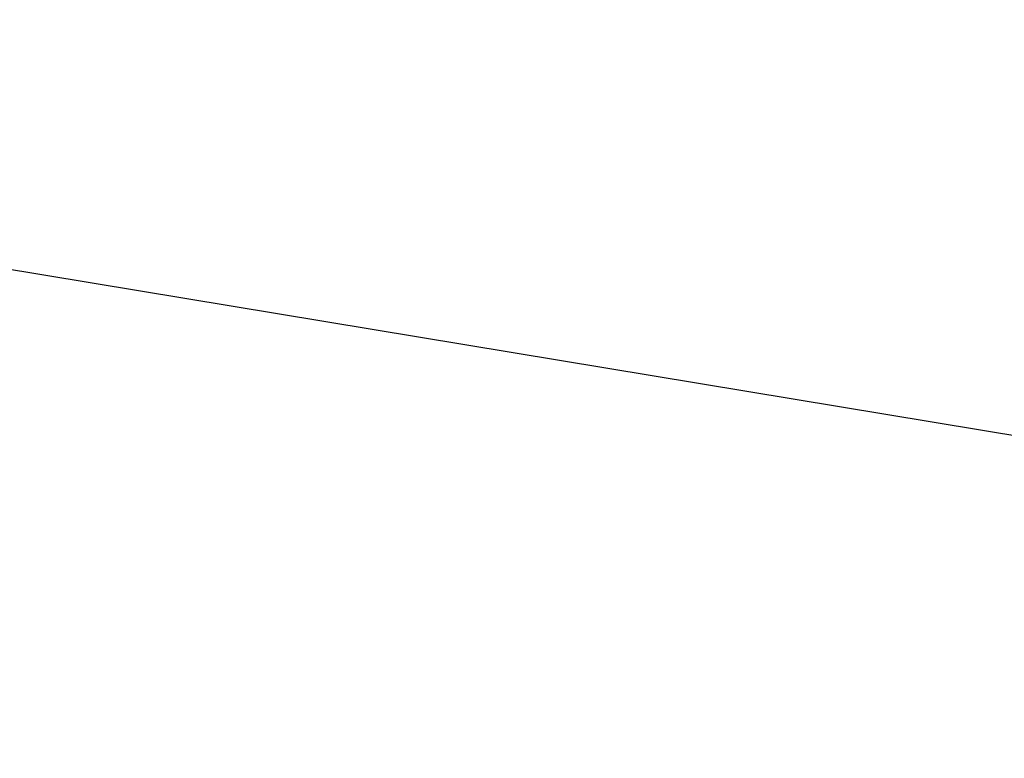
# Model space of a CAD drawing. Header units: metres. Extents: x -50 to 50, y -86 to 50.
# Tile 76 of 252: x 10.0663 to 10.0895, y -76.0028 to -75.9855. Entities that reach past the tile are written whole.
import ezdxf

# ---------------------------------------------------------------- set-up
doc = ezdxf.new("R2010")
doc.units = ezdxf.units.M
doc.layers.add('solid_MONTA1__SW0001', color=7, linetype='CONTINUOUS')

msp = doc.modelspace()

# ---------------------------------------------------------------- linework, layer by layer
at = {"layer": 'solid_MONTA1__SW0001'}
for points in [[(10.052982, -76.001366, 184.178818), (11.010914, -24.735353, 183.803131), (10.053248, -75.989212, 184.178741)], [(10.053248, -75.989212, 184.178741), (11.010914, -24.735353, 183.803131), (10.053515, -75.977013, 184.17865)], [(10.052781, -82.807983, 189.896255), (10.082159, -82.784012, 189.89505), (6.302178, -63.681835, 190.151154)], [(10.067705, -75.337036, 184.174088), (10.068029, -75.322487, 184.173996), (10.54824, -76.071144, 184.260925)], [(10.068029, -75.322487, 184.173996), (10.564219, -75.332436, 184.255646), (10.54824, -76.071144, 184.260925)], [(10.067382, -75.35154, 184.174194), (10.067705, -75.337036, 184.174088), (10.54824, -76.071144, 184.260925)], [(10.06706, -75.365982, 184.174301), (10.067382, -75.35154, 184.174194), (10.54824, -76.071144, 184.260925)], [(10.066739, -75.380379, 184.174408), (10.06706, -75.365982, 184.174301), (10.54824, -76.071144, 184.260925)], [(10.06642, -75.394714, 184.1745), (10.066739, -75.380379, 184.174408), (10.54824, -76.071144, 184.260925)], [(10.052982, -76.001366, 184.178818), (10.053248, -75.989212, 184.178741), (10.54824, -76.071144, 184.260925)], [(10.052716, -76.013474, 184.178909), (10.052982, -76.001366, 184.178818), (10.54824, -76.071144, 184.260925)]]:
    msp.add_3dface(points, dxfattribs=at)

doc.saveas('drawing.dxf')
